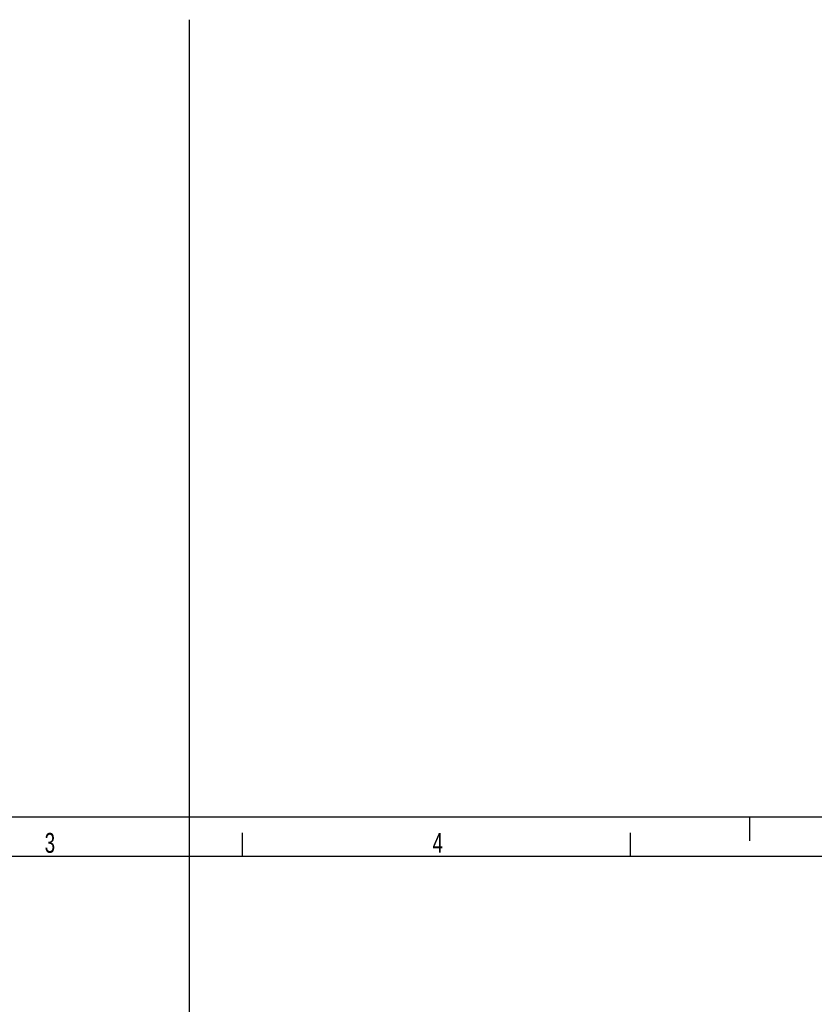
# Model space of a CAD drawing. Extents: x 0 to 420, y 0 to 397.
# Tile 15 of 16: x 143 to 243, y 273 to 397. Entities that reach past the tile are written whole.
import ezdxf

# ---------------------------------------------------------------- set-up
doc = ezdxf.new("R2010")
doc.units = 0
doc.header["$LTSCALE"] = 23.1
doc.layers.add('AG_HOSE_125_DXF_CONTINUOUS', color=7, linetype='CONTINUOUS')
doc.layers.add('ASEM_65_125-75_DXF_FORMAT', color=7, linetype='CONTINUOUS')
doc.styles.get("Standard").update_dxf_attribs({"font": 'txt', "width": 0.7})

msp = doc.modelspace()

# ---------------------------------------------------------------- linework, layer by layer
at = {"layer": 'AG_HOSE_125_DXF_CONTINUOUS', "color": 4, "linetype": 'CONTINUOUS'}
msp.add_line((164.57497, 246.3932), (164.57497, 397.12314), dxfattribs=at)
at = {"layer": 'ASEM_65_125-75_DXF_FORMAT', "color": 7, "linetype": 'CONTINUOUS'}
for p, q in [((-0.00158, 296.99848), (419.99842, 296.99848)), ((234.99842, 293.99848), (234.99842, 296.99848)), ((171.24842, 291.99848), (171.24842, 294.99848)), ((219.99842, 291.99848), (219.99842, 294.99848)), ((414.99842, 291.99848), (24.99842, 291.99848))]:
    msp.add_line(p, q, dxfattribs=at)

# ---------------------------------------------------------------- texts
at = {"layer": 'ASEM_65_125-75_DXF_FORMAT', "color": 7, "linetype": 'CONTINUOUS', "char_height": 2.5, "attachment_point": 1}
for s, insert, width in [('3', (146.38927, 294.97512), 2.6785714), ('4', (195.13927, 294.97512), 2.9464286)]:
    msp.add_mtext(s, dxfattribs=dict(at, insert=insert, width=width))

doc.saveas('drawing.dxf')
